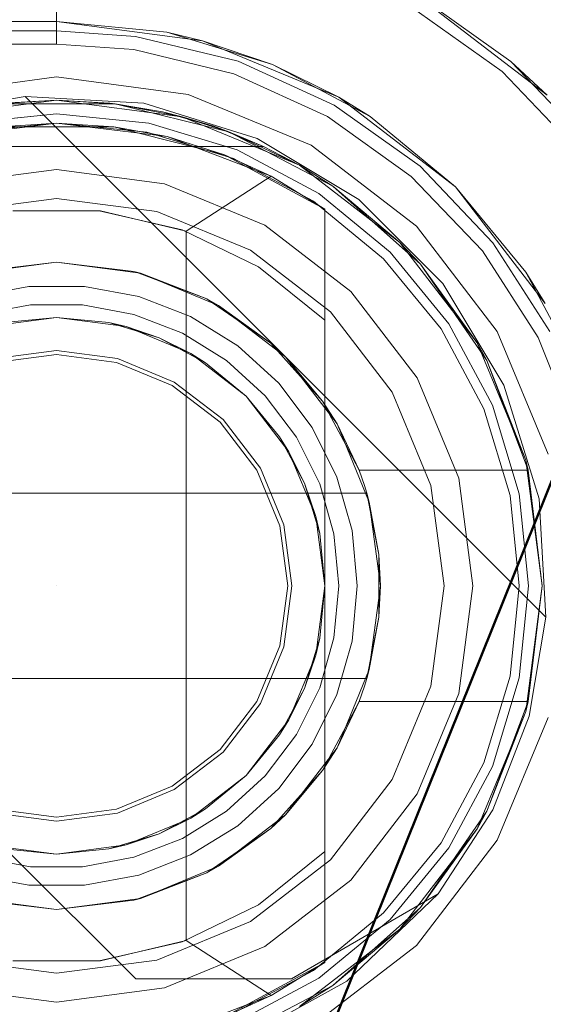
# Model space of a CAD drawing. Extents: x -420 to 300, y 62 to 1112.
# Tile 44 of 256: x -299.041 to -298.928, y 235.482 to 235.695. Entities that reach past the tile are written whole.
import ezdxf

# ---------------------------------------------------------------- set-up
doc = ezdxf.new("R2010")
doc.units = 0
doc.layers.get('0').update_dxf_attribs({"lineweight": 13})
doc.layers.add('ConnectionPoints', color=7, linetype='Continuous', lineweight=50)

# ---------------------------------------------------------------- blocks, each defined once
blk = doc.blocks.new('AutoCAD-Punkt-A06CPV2BL0', base_point=(-299.03314, 235.57239))
at = {"color": 0, "lineweight": -2}
blk.add_line((-299.03313, 235.57239), (-299.03313, 235.57239), dxfattribs=at)
blk = doc.blocks.new('Blockreferenz-A06CPV2DL0', base_point=(-301.48312, 232.12239))
at = {"color": 251, "linetype": 'ByBlock', "lineweight": -2, "ltscale": 0.13, "true_color": 0x636363}
for p, q in [((-298.92707, 235.67846), (-298.95813, 235.7023)), ((-299.03313, 235.69772), (-299.03313, 235.69228)), ((-298.95958, 235.6998), (-298.93679, 235.68358)), ((-299.03313, 235.69228), (-299.03313, 235.68951)), ((-301.33313, 235.68951), (-299.03313, 235.68951)), ((-299.03313, 235.68951), (-299.01647, 235.68832)), ((-299.01647, 235.68832), (-298.99483, 235.68307)), ((-298.99483, 235.68307), (-298.97457, 235.67382)), ((-298.93679, 235.68358), (-298.91749, 235.66333)), ((-299.03313, 235.68239), (-299.0616, 235.67864)), ((-299.00466, 235.67864), (-299.03313, 235.68239)), ((-298.97813, 235.66765), (-299.00466, 235.67864)), ((-299.06132, 235.67457), (-299.03992, 235.67817)), ((-299.03992, 235.67817), (-299.06132, 235.67457)), ((-299.03992, 235.67817), (-298.92735, 235.5656)), ((-299.0143, 235.6767), (-299.03992, 235.67817)), ((-299.03992, 235.67817), (-298.92735, 235.5656)), ((-299.03992, 235.67817), (-299.03992, 235.67817)), ((-298.98978, 235.66912), (-299.0143, 235.6767)), ((-298.97457, 235.67382), (-298.95644, 235.6609)), ((-298.96781, 235.65587), (-298.98978, 235.66912)), ((-298.95535, 235.65017), (-298.97813, 235.66765)), ((-298.95644, 235.6609), (-298.94107, 235.64479)), ((-298.94966, 235.63772), (-298.96781, 235.65587)), ((-298.93787, 235.62739), (-298.95535, 235.65017)), ((-298.94107, 235.64479), (-298.92903, 235.62606)), ((-298.9364, 235.61574), (-298.94966, 235.63772)), ((-298.92688, 235.60086), (-298.93787, 235.62739)), ((-298.92903, 235.62606), (-298.92076, 235.60539)), ((-298.92882, 235.59123), (-298.9364, 235.61574)), ((-298.92735, 235.5656), (-298.92882, 235.59123)), ((-298.92735, 235.5656), (-298.93095, 235.5442)), ((-298.93095, 235.5442), (-298.92735, 235.5656)), ((-298.93095, 235.5442), (-298.93883, 235.52398)), ((-298.93883, 235.52398), (-298.93095, 235.5442)), ((-298.93787, 235.51739), (-298.92688, 235.54392)), ((-298.93883, 235.52398), (-298.95067, 235.50579)), ((-298.95067, 235.50579), (-298.93883, 235.52398)), ((-298.95535, 235.49461), (-298.93787, 235.51739)), ((-299.01602, 235.4874), (-299.04282, 235.51419)), ((-299.01602, 235.4874), (-299.04282, 235.51419)), ((-298.95067, 235.50579), (-298.98233, 235.4874)), ((-298.95067, 235.50579), (-298.98233, 235.4874)), ((-298.97039, 235.48696), (-298.95067, 235.50579)), ((-298.95067, 235.50579), (-298.95067, 235.50579)), ((-298.97813, 235.47713), (-298.95535, 235.49461)), ((-298.98233, 235.4874), (-299.01602, 235.4874)), ((-299.01602, 235.4874), (-299.01602, 235.4874)), ((-298.98233, 235.4874), (-299.01602, 235.4874)), ((-298.98233, 235.4874), (-298.98233, 235.4874)), ((-298.99426, 235.47378), (-298.97039, 235.48696))]:
    blk.add_line(p, q, dxfattribs=at)
blk = doc.blocks.new('Blockreferenz-A06CPV2FL0', base_point=(-299.14813, 235.25999))
at = {"color": 0, "linetype": 'ByBlock', "lineweight": -2, "ltscale": 0.13}
for p, q in [((-299.06031, 235.67381), (-299.03313, 235.67739)), ((-299.03313, 235.67739), (-299.06031, 235.67381)), ((-299.03313, 235.67739), (-299.0458, 235.67662)), ((-299.0458, 235.67662), (-299.02047, 235.67662)), ((-299.02047, 235.67662), (-299.0458, 235.67662)), ((-299.03313, 235.67739), (-299.04466, 235.67676)), ((-299.03313, 235.67739), (-299.04466, 235.67676)), ((-299.02161, 235.67676), (-299.03313, 235.67739)), ((-299.02047, 235.67662), (-299.03313, 235.67739)), ((-299.03313, 235.67739), (-299.00596, 235.67381)), ((-299.02161, 235.67676), (-299.03313, 235.67739)), ((-299.00596, 235.67381), (-299.03313, 235.67739)), ((-299.02047, 235.67662), (-299.02161, 235.67676)), ((-299.01022, 235.67486), (-299.02161, 235.67676)), ((-299.01022, 235.67486), (-299.02161, 235.67676)), ((-299.01022, 235.67486), (-299.02047, 235.67662)), ((-299.02047, 235.67662), (-298.99587, 235.67056)), ((-299.00596, 235.67381), (-299.02047, 235.67662)), ((-298.99587, 235.67056), (-299.02047, 235.67662)), ((-299.01022, 235.67486), (-298.99911, 235.67173)), ((-299.00596, 235.67381), (-299.01022, 235.67486)), ((-299.00772, 235.67415), (-299.01022, 235.67486)), ((-299.03313, 235.67239), (-299.05703, 235.6695)), ((-299.03313, 235.67239), (-299.04548, 235.67163)), ((-299.02079, 235.67163), (-299.03313, 235.67239)), ((-299.00924, 235.6695), (-299.03313, 235.67239)), ((-299.00214, 235.67258), (-299.00772, 235.67415)), ((-298.99911, 235.67173), (-299.00596, 235.67381)), ((-298.99587, 235.67056), (-299.00596, 235.67381)), ((-299.00596, 235.67381), (-298.98063, 235.66332)), ((-298.98063, 235.66332), (-299.00596, 235.67381)), ((-298.99911, 235.67173), (-299.00214, 235.67258)), ((-299.02079, 235.67163), (-299.04548, 235.67163)), ((-298.99686, 235.66558), (-299.02079, 235.67163)), ((-299.00924, 235.6695), (-299.02079, 235.67163)), ((-298.99587, 235.67056), (-298.99911, 235.67173)), ((-298.98841, 235.66739), (-298.99911, 235.67173)), ((-298.98841, 235.66739), (-298.99911, 235.67173)), ((-298.98841, 235.66739), (-298.99587, 235.67056)), ((-298.99587, 235.67056), (-298.97344, 235.65877)), ((-298.98063, 235.66332), (-298.99587, 235.67056)), ((-298.97344, 235.65877), (-298.99587, 235.67056)), ((-298.99686, 235.66558), (-299.00924, 235.6695)), ((-298.98673, 235.66098), (-299.00924, 235.6695)), ((-299.07786, 235.66739), (-298.98841, 235.66739)), ((-299.07786, 235.66739), (-298.98841, 235.66739)), ((-298.98063, 235.66332), (-298.98841, 235.66739)), ((-298.98841, 235.66739), (-298.98841, 235.66739)), ((-298.97513, 235.65385), (-298.99686, 235.66558)), ((-298.98673, 235.66098), (-298.99686, 235.66558)), ((-298.97344, 235.65877), (-298.98063, 235.66332)), ((-298.97344, 235.65877), (-298.98063, 235.66332)), ((-298.98063, 235.66332), (-298.95889, 235.64664)), ((-298.95889, 235.64664), (-298.98063, 235.66332)), ((-299.00513, 235.64904), (-298.98673, 235.66098)), ((-298.97513, 235.65385), (-298.98673, 235.66098)), ((-298.97513, 235.65385), (-298.98673, 235.66098)), ((-298.97344, 235.65877), (-298.95448, 235.64196)), ((-298.95889, 235.64664), (-298.97344, 235.65877)), ((-298.95889, 235.64664), (-298.97344, 235.65877)), ((-298.95448, 235.64196), (-298.97344, 235.65877)), ((-299.04264, 235.65344), (-299.02363, 235.65344)), ((-299.02394, 235.65347), (-299.04233, 235.65347)), ((-299.00601, 235.64935), (-299.02394, 235.65347)), ((-299.02363, 235.65344), (-299.00513, 235.64904)), ((-298.97513, 235.62979), (-298.97513, 235.65385)), ((-298.97513, 235.65385), (-298.97513, 235.65385)), ((-298.97513, 235.65385), (-298.97513, 235.49093)), ((-298.98946, 235.64132), (-299.00601, 235.64935)), ((-299.00513, 235.49575), (-299.00513, 235.64904)), ((-298.95448, 235.64196), (-298.95889, 235.64664)), ((-298.95448, 235.64196), (-298.95889, 235.64664)), ((-298.95889, 235.64664), (-298.9422, 235.62489)), ((-298.9422, 235.62489), (-298.95889, 235.64664)), ((-299.05125, 235.64001), (-299.03313, 235.64239)), ((-299.03313, 235.64239), (-299.04985, 235.64037)), ((-299.03313, 235.64239), (-299.01502, 235.64001)), ((-299.01642, 235.64037), (-299.03313, 235.64239)), ((-299.01642, 235.64037), (-299.01571, 235.6401)), ((-299.01502, 235.64001), (-299.01642, 235.64037)), ((-298.97513, 235.62979), (-298.98946, 235.64132)), ((-298.9422, 235.62489), (-298.95448, 235.64196)), ((-298.95448, 235.64196), (-298.94011, 235.62109)), ((-298.9422, 235.62489), (-298.95448, 235.64196)), ((-298.94011, 235.62109), (-298.95448, 235.64196)), ((-299.01571, 235.6401), (-299.01027, 235.63804)), ((-299.01502, 235.64001), (-298.99813, 235.63301)), ((-299.00067, 235.63441), (-299.01502, 235.64001)), ((-299.03913, 235.63711), (-299.05092, 235.63491)), ((-299.02714, 235.63711), (-299.03913, 235.63711)), ((-299.01535, 235.63491), (-299.02714, 235.63711)), ((-299.01027, 235.63804), (-299.00067, 235.63441)), ((-299.00416, 235.63058), (-299.01535, 235.63491)), ((-299.00067, 235.63441), (-298.99941, 235.63354)), ((-298.99813, 235.63301), (-299.00067, 235.63441)), ((-299.04983, 235.63106), (-299.03876, 235.63313)), ((-299.04983, 235.63106), (-299.03876, 235.63313)), ((-299.03876, 235.63313), (-299.02751, 235.63313)), ((-299.03876, 235.63313), (-299.02751, 235.63313)), ((-299.02751, 235.63313), (-299.01644, 235.63106)), ((-299.02751, 235.63313), (-299.01644, 235.63106)), ((-298.99941, 235.63354), (-298.9937, 235.62961)), ((-298.99813, 235.63301), (-298.98364, 235.62189)), ((-298.9868, 235.62486), (-298.99813, 235.63301)), ((-299.04815, 235.62842), (-299.03313, 235.63039)), ((-299.04815, 235.62842), (-299.03313, 235.63039)), ((-299.04815, 235.62842), (-299.03313, 235.63039)), ((-299.03313, 235.63039), (-299.04445, 235.62928)), ((-299.04445, 235.62928), (-299.03313, 235.63039)), ((-299.03313, 235.63039), (-299.01812, 235.62842)), ((-299.02182, 235.62928), (-299.03313, 235.63039)), ((-299.03313, 235.63039), (-299.02182, 235.62928)), ((-299.03313, 235.63039), (-299.01812, 235.62842)), ((-299.03313, 235.63039), (-299.01812, 235.62842)), ((-299.01644, 235.63106), (-299.00594, 235.627)), ((-299.01644, 235.63106), (-299.00594, 235.627)), ((-298.99396, 235.62426), (-299.00416, 235.63058)), ((-298.9937, 235.62961), (-298.9868, 235.62486)), ((-298.97513, 235.57239), (-298.97513, 235.62979)), ((-299.01812, 235.62842), (-299.02182, 235.62928)), ((-299.02182, 235.62928), (-299.01094, 235.62598)), ((-299.01094, 235.62598), (-299.01812, 235.62842)), ((-299.01812, 235.62842), (-299.00413, 235.62262)), ((-299.01812, 235.62842), (-299.00413, 235.62262)), ((-299.01812, 235.62842), (-299.00413, 235.62262)), ((-299.00413, 235.62262), (-299.01094, 235.62598)), ((-299.01094, 235.62598), (-299.00091, 235.62062)), ((-299.00594, 235.627), (-298.99637, 235.62107)), ((-299.00594, 235.627), (-298.99637, 235.62107)), ((-298.9851, 235.61618), (-298.99396, 235.62426)), ((-298.9868, 235.62486), (-298.98527, 235.62314)), ((-298.98364, 235.62189), (-298.9868, 235.62486)), ((-298.94011, 235.62109), (-298.9422, 235.62489)), ((-298.9422, 235.62489), (-298.93171, 235.59957)), ((-298.94011, 235.62109), (-298.9422, 235.62489)), ((-298.93171, 235.59957), (-298.9422, 235.62489)), ((-299.00091, 235.62062), (-299.00413, 235.62262)), ((-299.00413, 235.62262), (-298.99212, 235.6134)), ((-299.00413, 235.62262), (-298.99212, 235.6134)), ((-299.00413, 235.62262), (-298.99212, 235.6134)), ((-298.98527, 235.62314), (-298.98037, 235.61763)), ((-298.98364, 235.62189), (-298.97251, 235.60739)), ((-298.97561, 235.61228), (-298.98364, 235.62189)), ((-298.93171, 235.59957), (-298.94011, 235.62109)), ((-298.94011, 235.62109), (-298.93115, 235.59739)), ((-298.93171, 235.59957), (-298.94011, 235.62109)), ((-298.93115, 235.59739), (-298.94011, 235.62109)), ((-298.99212, 235.6134), (-299.00091, 235.62062)), ((-299.00091, 235.62062), (-298.99212, 235.6134)), ((-298.99637, 235.62107), (-298.98805, 235.61349)), ((-298.99637, 235.62107), (-298.98805, 235.61349)), ((-298.98037, 235.61763), (-298.97561, 235.61228)), ((-298.97787, 235.60661), (-298.9851, 235.61618)), ((-298.99212, 235.6134), (-298.9829, 235.60139)), ((-298.98491, 235.60461), (-298.99212, 235.6134)), ((-298.99212, 235.6134), (-298.98491, 235.60461)), ((-298.99212, 235.6134), (-298.9829, 235.60139)), ((-298.99212, 235.6134), (-298.9829, 235.60139)), ((-298.98805, 235.61349), (-298.98127, 235.6045)), ((-298.98805, 235.61349), (-298.98127, 235.6045)), ((-298.97561, 235.61228), (-298.97417, 235.60956)), ((-298.97251, 235.60739), (-298.97561, 235.61228)), ((-298.97417, 235.60956), (-298.97063, 235.60284)), ((-298.97252, 235.59587), (-298.97787, 235.60661)), ((-298.97251, 235.60739), (-298.96552, 235.59051)), ((-298.96775, 235.59739), (-298.97251, 235.60739)), ((-298.9829, 235.60139), (-298.98491, 235.60461)), ((-298.98491, 235.60461), (-298.97955, 235.59459)), ((-298.98127, 235.6045), (-298.97625, 235.59443)), ((-298.98127, 235.6045), (-298.97625, 235.59443)), ((-298.97063, 235.60284), (-298.96775, 235.59739)), ((-298.97955, 235.59459), (-298.9829, 235.60139)), ((-298.9829, 235.60139), (-298.97711, 235.5874)), ((-298.9829, 235.60139), (-298.97711, 235.5874)), ((-298.9829, 235.60139), (-298.97711, 235.5874)), ((-298.93115, 235.59739), (-298.93171, 235.59957)), ((-298.93115, 235.59739), (-298.93171, 235.59957)), ((-298.93171, 235.59957), (-298.92813, 235.57239)), ((-298.92813, 235.57239), (-298.93171, 235.59957)), ((-298.96924, 235.58434), (-298.97252, 235.59587)), ((-298.96714, 235.59574), (-298.96775, 235.59739)), ((-298.96775, 235.59739), (-298.93115, 235.59739)), ((-298.96775, 235.59739), (-298.93115, 235.59739)), ((-298.96775, 235.59739), (-298.96775, 235.59739)), ((-298.96658, 235.59407), (-298.96714, 235.59574)), ((-298.92813, 235.57239), (-298.93115, 235.59739)), ((-298.93115, 235.59739), (-298.93115, 235.59739)), ((-298.97711, 235.5874), (-298.97955, 235.59459)), ((-298.97955, 235.59459), (-298.97625, 235.58371)), ((-298.97625, 235.59443), (-298.97317, 235.5836)), ((-298.97625, 235.59443), (-298.97317, 235.5836)), ((-298.96605, 235.59239), (-298.96658, 235.59407)), ((-298.96605, 235.59239), (-299.10022, 235.59239)), ((-299.09997, 235.59239), (-298.9663, 235.59239)), ((-298.9663, 235.59239), (-298.96605, 235.59239)), ((-298.96346, 235.57914), (-298.96605, 235.59239)), ((-298.96605, 235.59239), (-298.96583, 235.59126)), ((-298.96552, 235.59051), (-298.96605, 235.59239)), ((-298.96605, 235.59239), (-298.96605, 235.59239)), ((-298.96583, 235.59126), (-298.96518, 235.58794)), ((-298.96552, 235.59051), (-298.96313, 235.57239)), ((-298.96346, 235.57914), (-298.96552, 235.59051)), ((-298.97625, 235.58371), (-298.97711, 235.5874)), ((-298.97711, 235.5874), (-298.97513, 235.57239)), ((-298.97711, 235.5874), (-298.97513, 235.57239)), ((-298.97711, 235.5874), (-298.97513, 235.57239)), ((-298.96518, 235.58794), (-298.96346, 235.57914)), ((-298.97513, 235.57239), (-298.97625, 235.58371)), ((-298.97625, 235.58371), (-298.97513, 235.57239)), ((-298.97317, 235.5836), (-298.97213, 235.57239)), ((-298.97317, 235.5836), (-298.97213, 235.57239)), ((-298.96813, 235.57239), (-298.96924, 235.58434)), ((-298.96346, 235.57487), (-298.96346, 235.57914)), ((-298.96313, 235.57239), (-298.96346, 235.57914)), ((-298.96346, 235.56991), (-298.96346, 235.57487)), ((-298.97513, 235.57239), (-298.97711, 235.55738)), ((-298.97513, 235.57239), (-298.97711, 235.55738)), ((-298.97513, 235.57239), (-298.97711, 235.55738)), ((-298.97625, 235.56108), (-298.97513, 235.57239)), ((-298.97513, 235.57239), (-298.97625, 235.56108)), ((-298.97513, 235.56108), (-298.97513, 235.57239)), ((-298.97213, 235.57239), (-298.97317, 235.56118)), ((-298.97213, 235.57239), (-298.97317, 235.56118)), ((-298.96924, 235.56045), (-298.96813, 235.57239)), ((-298.96313, 235.57239), (-298.96552, 235.55427)), ((-298.96346, 235.56564), (-298.96313, 235.57239)), ((-298.92813, 235.57239), (-298.93171, 235.54522)), ((-298.93171, 235.54522), (-298.92813, 235.57239)), ((-298.93115, 235.54739), (-298.92813, 235.57239)), ((-298.96346, 235.56564), (-298.96346, 235.56991)), ((-298.96605, 235.55239), (-298.96346, 235.56564)), ((-298.96552, 235.55427), (-298.96346, 235.56564)), ((-298.96346, 235.56564), (-298.96518, 235.55685)), ((-298.97625, 235.56108), (-298.97955, 235.5502)), ((-298.97711, 235.55738), (-298.97625, 235.56108)), ((-298.97317, 235.56118), (-298.97625, 235.55036)), ((-298.97317, 235.56118), (-298.97625, 235.55036)), ((-298.97513, 235.5502), (-298.97513, 235.56108)), ((-298.97252, 235.54891), (-298.96924, 235.56045)), ((-298.97711, 235.55738), (-298.9829, 235.54339)), ((-298.97711, 235.55738), (-298.9829, 235.54339)), ((-298.97711, 235.55738), (-298.9829, 235.54339)), ((-298.97955, 235.5502), (-298.97711, 235.55738)), ((-298.96518, 235.55685), (-298.96583, 235.55352)), ((-298.96552, 235.55427), (-298.97251, 235.53739)), ((-298.96605, 235.55239), (-298.96552, 235.55427)), ((-298.96583, 235.55352), (-298.96605, 235.55239)), ((-299.10022, 235.55239), (-298.96605, 235.55239)), ((-298.9663, 235.55239), (-299.09997, 235.55239)), ((-298.96658, 235.55071), (-298.96605, 235.55239)), ((-298.96605, 235.55239), (-298.9663, 235.55239)), ((-298.96605, 235.55239), (-298.96605, 235.55239)), ((-298.97955, 235.5502), (-298.98491, 235.54017)), ((-298.9829, 235.54339), (-298.97955, 235.5502)), ((-298.97625, 235.55036), (-298.98127, 235.54028)), ((-298.97625, 235.55036), (-298.98127, 235.54028)), ((-298.97787, 235.53817), (-298.97252, 235.54891)), ((-298.97513, 235.51499), (-298.97513, 235.5502)), ((-298.96775, 235.54739), (-298.96714, 235.54904)), ((-298.96714, 235.54904), (-298.96658, 235.55071)), ((-298.97251, 235.53739), (-298.96775, 235.54739)), ((-298.96775, 235.54739), (-298.97063, 235.54194)), ((-298.93115, 235.54739), (-298.96775, 235.54739)), ((-298.96775, 235.54739), (-298.93115, 235.54739)), ((-298.96775, 235.54739), (-298.96775, 235.54739)), ((-298.93115, 235.54739), (-298.94011, 235.52369)), ((-298.94011, 235.52369), (-298.93115, 235.54739)), ((-298.93171, 235.54522), (-298.93115, 235.54739)), ((-298.93171, 235.54522), (-298.93115, 235.54739)), ((-298.93115, 235.54739), (-298.93115, 235.54739)), ((-298.93171, 235.54522), (-298.9422, 235.51989)), ((-298.9422, 235.51989), (-298.93171, 235.54522)), ((-298.94011, 235.52369), (-298.93171, 235.54522)), ((-298.94011, 235.52369), (-298.93171, 235.54522)), ((-298.9829, 235.54339), (-298.99212, 235.53138)), ((-298.9829, 235.54339), (-298.99212, 235.53138)), ((-298.9829, 235.54339), (-298.99212, 235.53138)), ((-298.98491, 235.54017), (-298.9829, 235.54339)), ((-298.98127, 235.54028), (-298.98805, 235.5313)), ((-298.98127, 235.54028), (-298.98805, 235.5313)), ((-298.97063, 235.54194), (-298.97417, 235.53523)), ((-298.99212, 235.53138), (-298.98491, 235.54017)), ((-298.98491, 235.54017), (-298.99212, 235.53138)), ((-298.9851, 235.5286), (-298.97787, 235.53817)), ((-298.97251, 235.53739), (-298.98364, 235.52289)), ((-298.97561, 235.5325), (-298.97251, 235.53739)), ((-298.97417, 235.53523), (-298.97561, 235.5325)), ((-298.98364, 235.52289), (-298.97561, 235.5325)), ((-298.97561, 235.5325), (-298.98037, 235.52715)), ((-298.99212, 235.53138), (-299.00413, 235.52216)), ((-298.99212, 235.53138), (-299.00413, 235.52216)), ((-298.99212, 235.53138), (-299.00413, 235.52216)), ((-299.00091, 235.52417), (-298.99212, 235.53138)), ((-298.99212, 235.53138), (-299.00091, 235.52417)), ((-298.98805, 235.5313), (-298.99637, 235.52371)), ((-298.98805, 235.5313), (-298.99637, 235.52371)), ((-298.99396, 235.52052), (-298.9851, 235.5286)), ((-298.98037, 235.52715), (-298.98527, 235.52164)), ((-299.00091, 235.52417), (-299.01094, 235.51881)), ((-298.99637, 235.52371), (-299.00594, 235.51779)), ((-298.99637, 235.52371), (-299.00594, 235.51779)), ((-299.00413, 235.52216), (-299.00091, 235.52417)), ((-298.94011, 235.52369), (-298.95448, 235.50283)), ((-298.95448, 235.50283), (-298.94011, 235.52369)), ((-298.9422, 235.51989), (-298.94011, 235.52369)), ((-298.9422, 235.51989), (-298.94011, 235.52369)), ((-299.00413, 235.52216), (-299.01812, 235.51637)), ((-299.00413, 235.52216), (-299.01812, 235.51637)), ((-299.00413, 235.52216), (-299.01812, 235.51637)), ((-299.01094, 235.51881), (-299.00413, 235.52216)), ((-298.98364, 235.52289), (-298.99813, 235.51177)), ((-298.9868, 235.51992), (-298.98364, 235.52289)), ((-298.98527, 235.52164), (-298.9868, 235.51992)), ((-299.00416, 235.51421), (-298.99396, 235.52052)), ((-298.99813, 235.51177), (-298.9868, 235.51992)), ((-298.9868, 235.51992), (-298.9937, 235.51517)), ((-298.9422, 235.51989), (-298.95889, 235.49815)), ((-298.95889, 235.49815), (-298.9422, 235.51989)), ((-298.95448, 235.50283), (-298.9422, 235.51989)), ((-298.95448, 235.50283), (-298.9422, 235.51989)), ((-299.01094, 235.51881), (-299.02182, 235.51551)), ((-299.01812, 235.51637), (-299.01094, 235.51881)), ((-299.00594, 235.51779), (-299.01644, 235.51372)), ((-299.00594, 235.51779), (-299.01644, 235.51372)), ((-299.03313, 235.51439), (-299.04815, 235.51637)), ((-299.03313, 235.51439), (-299.04815, 235.51637)), ((-299.03313, 235.51439), (-299.04815, 235.51637)), ((-299.04445, 235.51551), (-299.03313, 235.51439)), ((-299.03313, 235.51439), (-299.04445, 235.51551)), ((-299.01812, 235.51637), (-299.03313, 235.51439)), ((-299.01812, 235.51637), (-299.03313, 235.51439)), ((-299.01812, 235.51637), (-299.03313, 235.51439)), ((-299.03313, 235.51439), (-299.02182, 235.51551)), ((-299.02182, 235.51551), (-299.03313, 235.51439)), ((-299.02182, 235.51551), (-299.01812, 235.51637)), ((-298.9937, 235.51517), (-298.99941, 235.51124)), ((-298.97513, 235.51499), (-298.98946, 235.50346)), ((-298.97513, 235.49093), (-298.97513, 235.51499)), ((-299.03876, 235.51165), (-299.04983, 235.51372)), ((-299.03876, 235.51165), (-299.04983, 235.51372)), ((-299.01644, 235.51372), (-299.02751, 235.51165)), ((-299.01644, 235.51372), (-299.02751, 235.51165)), ((-299.01535, 235.50987), (-299.00416, 235.51421)), ((-299.02751, 235.51165), (-299.03876, 235.51165)), ((-299.02751, 235.51165), (-299.03876, 235.51165)), ((-298.99813, 235.51177), (-299.01502, 235.50478)), ((-299.00067, 235.51037), (-298.99813, 235.51177)), ((-298.99941, 235.51124), (-299.00067, 235.51037)), ((-299.05092, 235.50987), (-299.03913, 235.50767)), ((-299.02714, 235.50767), (-299.01535, 235.50987)), ((-299.01502, 235.50478), (-299.00067, 235.51037)), ((-299.00067, 235.51037), (-299.01027, 235.50674)), ((-299.03913, 235.50767), (-299.02714, 235.50767)), ((-299.01027, 235.50674), (-299.01571, 235.50469)), ((-299.03313, 235.50239), (-299.05125, 235.50478)), ((-299.04985, 235.50442), (-299.03313, 235.50239)), ((-299.01502, 235.50478), (-299.03313, 235.50239)), ((-299.03313, 235.50239), (-299.01642, 235.50442)), ((-299.01642, 235.50442), (-299.01502, 235.50478)), ((-299.01571, 235.50469), (-299.01642, 235.50442)), ((-298.98946, 235.50346), (-299.00601, 235.49543)), ((-298.95448, 235.50283), (-298.97344, 235.48601)), ((-298.97344, 235.48601), (-298.95448, 235.50283)), ((-298.95889, 235.49815), (-298.95448, 235.50283)), ((-298.95889, 235.49815), (-298.95448, 235.50283)), ((-298.95889, 235.49815), (-298.98063, 235.48146)), ((-298.98063, 235.48146), (-298.95889, 235.49815)), ((-298.97344, 235.48601), (-298.95889, 235.49815)), ((-298.97344, 235.48601), (-298.95889, 235.49815)), ((-299.00513, 235.49575), (-299.02363, 235.49135)), ((-298.98673, 235.48381), (-299.00513, 235.49575)), ((-299.00601, 235.49543), (-299.02394, 235.49131)), ((-299.02363, 235.49135), (-299.04264, 235.49135)), ((-299.02394, 235.49131), (-299.04233, 235.49131)), ((-298.97513, 235.49093), (-298.99686, 235.4792)), ((-298.98673, 235.48381), (-298.97513, 235.49093)), ((-298.97513, 235.49093), (-298.98673, 235.48381)), ((-298.97513, 235.49093), (-298.97513, 235.49093)), ((-298.97344, 235.48601), (-298.99587, 235.47423)), ((-298.99587, 235.47423), (-298.97344, 235.48601)), ((-298.98063, 235.48146), (-298.97344, 235.48601)), ((-298.98063, 235.48146), (-298.97344, 235.48601)), ((-299.00924, 235.47529), (-298.98673, 235.48381)), ((-298.99686, 235.4792), (-298.98673, 235.48381))]:
    blk.add_line(p, q, dxfattribs=at)
blk = doc.blocks.new('Blockreferenz-A06CPV2LL0', base_point=(-301.48312, 232.12239))
at = {"color": 9, "linetype": 'ByBlock', "lineweight": -2, "ltscale": 0.13, "true_color": 0xc1c9c4}
for p, q in [((-298.92707, 235.67846), (-298.95813, 235.7023)), ((-298.93491, 235.68575), (-298.95813, 235.7023)), ((-298.93491, 235.68575), (-298.95813, 235.7023)), ((-301.33313, 235.69439), (-299.03313, 235.69439)), ((-299.03313, 235.69439), (-299.20913, 235.69439)), ((-299.03313, 235.69516), (-299.03313, 235.69239)), ((-299.03313, 235.69439), (-299.00156, 235.69023)), ((-299.00933, 235.69205), (-299.03313, 235.69439)), ((-299.03313, 235.69439), (-299.03313, 235.69439)), ((-299.88313, 235.69239), (-299.03313, 235.69239)), ((-299.03313, 235.69239), (-299.01606, 235.69117)), ((-299.00933, 235.69205), (-298.98645, 235.6851)), ((-299.00156, 235.69023), (-299.00933, 235.69205)), ((-299.01606, 235.69117), (-298.99389, 235.68579)), ((-299.00156, 235.69023), (-298.97213, 235.67805)), ((-298.98645, 235.6851), (-299.00156, 235.69023)), ((-298.99389, 235.68579), (-298.97313, 235.67631)), ((-298.97213, 235.67805), (-298.98645, 235.6851)), ((-298.98645, 235.6851), (-298.96535, 235.67383)), ((-298.92707, 235.67846), (-298.93491, 235.68575)), ((-298.91523, 235.66512), (-298.93491, 235.68575)), ((-298.97213, 235.67805), (-298.94687, 235.65866)), ((-298.96535, 235.67383), (-298.97213, 235.67805)), ((-299.03313, 235.67439), (-299.05303, 235.67243)), ((-299.05303, 235.67243), (-299.03313, 235.67439)), ((-299.01323, 235.67243), (-299.03313, 235.67439)), ((-299.03313, 235.67439), (-299.01323, 235.67243)), ((-298.97313, 235.67631), (-298.95455, 235.66308)), ((-299.03313, 235.67239), (-299.05264, 235.67047)), ((-299.01363, 235.67047), (-299.03313, 235.67239)), ((-298.9941, 235.66663), (-299.01323, 235.67243)), ((-299.01323, 235.67243), (-298.9941, 235.66663)), ((-298.94687, 235.65866), (-298.96535, 235.67383)), ((-298.99487, 235.66478), (-299.01363, 235.67047)), ((-298.97647, 235.6572), (-298.9941, 235.66663)), ((-298.9941, 235.66663), (-298.97647, 235.6572)), ((-298.97758, 235.65554), (-298.99487, 235.66478)), ((-299.03313, 235.66239), (-299.05643, 235.65932)), ((-299.03313, 235.66239), (-299.05643, 235.65932)), ((-299.00984, 235.65932), (-299.03313, 235.66239)), ((-299.00984, 235.65932), (-299.03313, 235.66239)), ((-298.95455, 235.66308), (-298.93881, 235.64657)), ((-298.98813, 235.65033), (-299.00984, 235.65932)), ((-298.98813, 235.65033), (-299.00984, 235.65932)), ((-298.94687, 235.65866), (-298.92748, 235.63339)), ((-298.93169, 235.64017), (-298.94687, 235.65866)), ((-299.03313, 235.65615), (-299.05481, 235.6533)), ((-299.05481, 235.6533), (-299.03313, 235.65615)), ((-299.01146, 235.6533), (-299.03313, 235.65615)), ((-299.03313, 235.65615), (-299.01146, 235.6533)), ((-298.96242, 235.6431), (-298.97758, 235.65554)), ((-298.96101, 235.64452), (-298.97647, 235.6572)), ((-298.97647, 235.6572), (-298.96101, 235.64452)), ((-298.99125, 235.64493), (-299.01146, 235.6533)), ((-299.01146, 235.6533), (-298.99125, 235.64493)), ((-298.96949, 235.63603), (-298.98813, 235.65033)), ((-298.96949, 235.63603), (-298.98813, 235.65033)), ((-298.97391, 235.63162), (-298.99125, 235.64493)), ((-298.99125, 235.64493), (-298.97391, 235.63162)), ((-298.94832, 235.62906), (-298.96101, 235.64452)), ((-298.96101, 235.64452), (-298.94832, 235.62906)), ((-298.93881, 235.64657), (-298.92647, 235.62738)), ((-298.94999, 235.62795), (-298.96242, 235.6431)), ((-298.93169, 235.64017), (-298.92042, 235.61908)), ((-298.92748, 235.63339), (-298.93169, 235.64017)), ((-298.95519, 235.61739), (-298.96949, 235.63603)), ((-298.95519, 235.61739), (-298.96949, 235.63603)), ((-298.9606, 235.61427), (-298.97391, 235.63162)), ((-298.97391, 235.63162), (-298.9606, 235.61427)), ((-298.94075, 235.61066), (-298.94999, 235.62795)), ((-298.9389, 235.61143), (-298.94832, 235.62906)), ((-298.94832, 235.62906), (-298.9389, 235.61143)), ((-299.03313, 235.62326), (-299.0463, 235.62153)), ((-299.01997, 235.62153), (-299.03313, 235.62326)), ((-299.04608, 235.62069), (-299.03313, 235.62239)), ((-299.03313, 235.62239), (-299.02019, 235.62069)), ((-299.0077, 235.61645), (-299.01997, 235.62153)), ((-299.02019, 235.62069), (-299.00813, 235.61569)), ((-298.9462, 235.59569), (-298.95519, 235.61739)), ((-298.9462, 235.59569), (-298.95519, 235.61739)), ((-299.00813, 235.61569), (-298.99778, 235.60775)), ((-298.99716, 235.60836), (-299.0077, 235.61645)), ((-298.95223, 235.59407), (-298.9606, 235.61427)), ((-298.9606, 235.61427), (-298.95223, 235.59407)), ((-298.93506, 235.5919), (-298.94075, 235.61066)), ((-298.93309, 235.59229), (-298.9389, 235.61143)), ((-298.9389, 235.61143), (-298.93309, 235.59229)), ((-298.98908, 235.59783), (-298.99716, 235.60836)), ((-298.99778, 235.60775), (-298.98983, 235.59739)), ((-298.98399, 235.58556), (-298.98908, 235.59783)), ((-298.98983, 235.59739), (-298.98484, 235.58533)), ((-298.94313, 235.57239), (-298.9462, 235.59569)), ((-298.94313, 235.57239), (-298.9462, 235.59569)), ((-298.94937, 235.57239), (-298.95223, 235.59407)), ((-298.95223, 235.59407), (-298.94937, 235.57239)), ((-298.93313, 235.57239), (-298.93506, 235.5919)), ((-298.93113, 235.57239), (-298.93309, 235.59229)), ((-298.93309, 235.59229), (-298.93113, 235.57239)), ((-298.98484, 235.58533), (-298.98313, 235.57239)), ((-298.98226, 235.57239), (-298.98399, 235.58556)), ((-298.98313, 235.57239), (-298.98484, 235.55945)), ((-298.98399, 235.55922), (-298.98226, 235.57239)), ((-298.95223, 235.55071), (-298.94937, 235.57239)), ((-298.94937, 235.57239), (-298.95223, 235.55071)), ((-298.9462, 235.5491), (-298.94313, 235.57239)), ((-298.9462, 235.5491), (-298.94313, 235.57239)), ((-298.93506, 235.55288), (-298.93313, 235.57239)), ((-298.93309, 235.55249), (-298.93113, 235.57239)), ((-298.93113, 235.57239), (-298.93309, 235.55249)), ((-298.98484, 235.55945), (-298.98983, 235.54739)), ((-298.98908, 235.54696), (-298.98399, 235.55922)), ((-298.94075, 235.53412), (-298.93506, 235.55288)), ((-298.9389, 235.53336), (-298.93309, 235.55249)), ((-298.93309, 235.55249), (-298.9389, 235.53336)), ((-298.9606, 235.53051), (-298.95223, 235.55071)), ((-298.95223, 235.55071), (-298.9606, 235.53051)), ((-298.95519, 235.52739), (-298.9462, 235.5491)), ((-298.95519, 235.52739), (-298.9462, 235.5491)), ((-298.98983, 235.54739), (-298.99778, 235.53704)), ((-298.99716, 235.53642), (-298.98908, 235.54696)), ((-298.99778, 235.53704), (-299.00813, 235.52909)), ((-299.0077, 235.52833), (-298.99716, 235.53642)), ((-298.94999, 235.51683), (-298.94075, 235.53412)), ((-298.94832, 235.51572), (-298.9389, 235.53336)), ((-298.9389, 235.53336), (-298.94832, 235.51572)), ((-298.97391, 235.51316), (-298.9606, 235.53051)), ((-298.9606, 235.53051), (-298.97391, 235.51316)), ((-299.00813, 235.52909), (-299.02019, 235.5241)), ((-299.01997, 235.52325), (-299.0077, 235.52833)), ((-298.96949, 235.50875), (-298.95519, 235.52739)), ((-298.96949, 235.50875), (-298.95519, 235.52739)), ((-299.0463, 235.52325), (-299.03313, 235.52152)), ((-299.03313, 235.52239), (-299.04608, 235.5241)), ((-299.02019, 235.5241), (-299.03313, 235.52239)), ((-299.03313, 235.52152), (-299.01997, 235.52325)), ((-298.96242, 235.50168), (-298.94999, 235.51683)), ((-298.96101, 235.50027), (-298.94832, 235.51572)), ((-298.94832, 235.51572), (-298.96101, 235.50027)), ((-298.99125, 235.49985), (-298.97391, 235.51316)), ((-298.97391, 235.51316), (-298.99125, 235.49985)), ((-298.98813, 235.49445), (-298.96949, 235.50875)), ((-298.98813, 235.49445), (-298.96949, 235.50875)), ((-299.01146, 235.49149), (-298.99125, 235.49985)), ((-298.99125, 235.49985), (-299.01146, 235.49149)), ((-298.97758, 235.48924), (-298.96242, 235.50168)), ((-298.97647, 235.48758), (-298.96101, 235.50027)), ((-298.96101, 235.50027), (-298.97647, 235.48758)), ((-299.00984, 235.48546), (-298.98813, 235.49445)), ((-299.00984, 235.48546), (-298.98813, 235.49445)), ((-299.05481, 235.49149), (-299.03313, 235.48863)), ((-299.03313, 235.48863), (-299.05481, 235.49149)), ((-299.03313, 235.48863), (-299.01146, 235.49149)), ((-299.01146, 235.49149), (-299.03313, 235.48863)), ((-298.99487, 235.48), (-298.97758, 235.48924)), ((-298.9941, 235.47816), (-298.97647, 235.48758)), ((-298.97647, 235.48758), (-298.9941, 235.47816)), ((-299.05643, 235.48546), (-299.03313, 235.48239)), ((-299.05643, 235.48546), (-299.03313, 235.48239)), ((-299.03313, 235.48239), (-299.00984, 235.48546)), ((-299.03313, 235.48239), (-299.00984, 235.48546))]:
    blk.add_line(p, q, dxfattribs=at)
blk = doc.blocks.new('AutoCAD-Punkt-A06CPV2XL0', base_point=(-299.03314, 235.57239))
at = {"color": 0, "lineweight": -2}
blk.add_line((-299.03313, 235.57239), (-299.03313, 235.57239), dxfattribs=at)
blk = doc.blocks.new('Bauteilbeschriftung-A06CPV6PL0', base_point=(-299.01251, 235.38052))
at = {"color": 0, "linetype": 'ByBlock', "lineweight": -2, "ltscale": 0.5}
blk.add_line((-297.93205, 238.06369), (-299.01251, 235.38052), dxfattribs=at)

msp = doc.modelspace()

# ---------------------------------------------------------------- block references
at = {"ltscale": 0.13}
for name, p in [('Blockreferenz-A06CPV2DL0', (-301.48312, 232.12239)), ('Blockreferenz-A06CPV2LL0', (-301.48312, 232.12239)), ('Blockreferenz-A06CPV2FL0', (-299.14813, 235.25999))]:
    msp.add_blockref(name, p, dxfattribs=at)
at = {"layer": 'ConnectionPoints', "ltscale": 0.5}
for name, p in [('Bauteilbeschriftung-A06CPV6PL0', (-299.01251, 235.38052)), ('AutoCAD-Punkt-A06CPV2BL0', (-299.03314, 235.57239)), ('AutoCAD-Punkt-A06CPV2XL0', (-299.03314, 235.57239))]:
    msp.add_blockref(name, p, dxfattribs=at)

doc.saveas('drawing.dxf')
